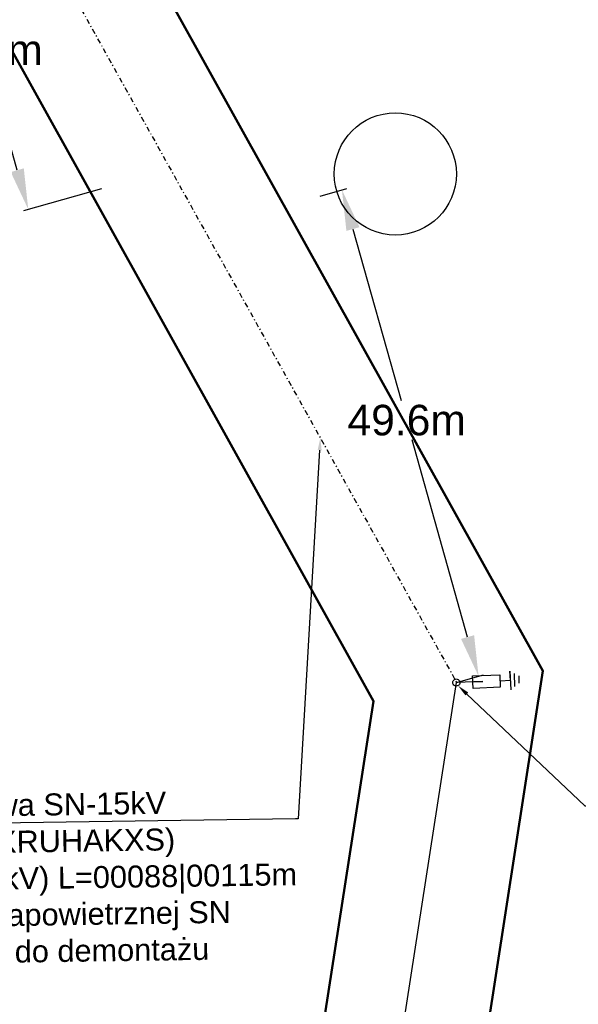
# Model space of a CAD drawing. Header units: millimetres. Extents: x 6504137 to 6515825, y 5737606 to 5784558.
# Tile 49 of 115: x 6511880 to 6511935, y 5757825 to 5757922. Entities that reach past the tile are written whole.
import ezdxf
from ezdxf import colors
from ezdxf.entities.mleader import LeaderData, LeaderLine
from ezdxf.math import Vec2, Vec3

# ---------------------------------------------------------------- set-up
doc = ezdxf.new("R2010")
doc.units = ezdxf.units.MM
doc.linetypes.add('KRESKAKROPKA', pattern=[1, 0.5, -0.25, 0, -0.25])
for name, color, linetype in [('#Nr Działek', 6, 'Continuous'), ('- kolizja linia SN', 1, 'Continuous'), ('_Kąt załomu', 7, 'Continuous'), ('_Opisy', 7, 'Continuous')]:
    doc.layers.add(name, color=color, linetype=linetype)
doc.layers.add('-Linia kablowa SN', color=1, linetype='KRESKAKROPKA', lineweight=30)
doc.layers.add('_Zakres mapy projektowej', color=4, linetype='Continuous', lineweight=50)
doc.layers.add('-wymiary', color=7, linetype='Continuous', lineweight=35, true_color=0x000000)
doc.layers.add('istn. linia nap.', color=7, linetype='Continuous', lineweight=0, true_color=0x000000)
doc.styles.add('GEO-INFO', font='arial.ttf')
doc.styles.get("Standard").update_dxf_attribs({"font": 'ARIALN.TTF'})
doc.dimstyles.new('Kat załomu', dxfattribs={"dimtxt": 2.2, "dimasz": 5, "dimexe": 0.18, "dimexo": 0.0625, "dimtad": 0, "dimtih": 1, "dimtoh": 1, "dimdec": 4, "dimzin": 0, "dimdsep": 46, "dimtxsty": 'Standard', "dimcen": 0.9, "dimse1": 1, "dimse2": 1, "dimadec": 0, "dimazin": 0, "dimtfac": 1, "dimtdec": 4, "dimtofl": 0, "dimtmove": 0, "dimatfit": 3, "dimfxl": 1, "dimtolj": 1, "dimtzin": 0, "dimarcsym": 0})
doc.dimstyles.new('McRobic', dxfattribs={"dimtxt": 3, "dimasz": 4, "dimexe": 0.5, "dimexo": 0.04, "dimgap": 0.4, "dimtad": 0, "dimtih": 1, "dimtoh": 1, "dimdec": 1, "dimrnd": 0.01, "dimzin": 0, "dimdsep": 46, "dimtxsty": 'Standard', "dimcen": 0.09, "dimadec": 0, "dimazin": 0, "dimtfac": 1, "dimtdec": 1, "dimtofl": 0, "dimtmove": 0, "dimatfit": 3, "dimfxl": 1, "dimtolj": 1, "dimtzin": 0, "dimlwd": 25, "dimlwe": 25, "dimarcsym": 0})

# ---------------------------------------------------------------- blocks, each defined once
blk = doc.blocks.new('*D39')
at = {"layer": '_Kąt załomu', "color": 0, "lineweight": -2, "transparency": 16777216}
for start, end in [(327.3791, 68.7131), (208.99689, 310.32765)]:
    blk.add_arc((6513068.902, 5758234.535), 21.616, start, end, dxfattribs=at)
at = {"layer": '_Kąt załomu', "color": 0, "transparency": 16777216}
for points in [[(6513076.539, 5758253.87), (6513076.96, 5758255.483), (6513071.912, 5758255.941)], [(6513049.225, 5758223.739), (6513050.766, 5758224.373), (6513048.094, 5758228.68)]]:
    blk.add_solid(points, dxfattribs=at)
at = {"layer": 'Defpoints', "color": 0, "transparency": 16777216}
for p in [(6513238.178, 5759438.352), (6513068.902, 5758234.535), (6513071.839, 5758213.119), (6510843.987, 5757608.544)]:
    blk.add_point(p, dxfattribs=at)
at = {"layer": '_Kąt załomu', "color": 0, "transparency": 16777216, "insert": (6513085.18, 5758220.312), "char_height": 2.2, "attachment_point": 5, "rotation": 229}
blk.add_mtext('\\A1;246°', dxfattribs=at)
blk = doc.blocks.new('*D40')
at = {"layer": '_Kąt załomu', "color": 0, "lineweight": -2, "transparency": 16777216}
for start, end in [(315.03477, 4.86539), (251.71524, 301.5499)]:
    blk.add_arc((6510843.987, 5757608.544), 26.446, start, end, dxfattribs=at)
at = {"layer": '_Kąt załomu', "color": 0, "transparency": 16777216}
for points in [[(6510869.518, 5757610.638), (6510871.158, 5757610.936), (6510869.445, 5757615.707)], [(6510835.355, 5757582.67), (6510836.025, 5757584.196), (6510831.112, 5757585.444)]]:
    blk.add_solid(points, dxfattribs=at)
at = {"layer": 'Defpoints', "color": 0, "transparency": 16777216}
for p in [(6513068.902, 5758234.535), (6510843.987, 5757608.544), (6510851.195, 5757583.099), (6510579.264, 5757133.586)]:
    blk.add_point(p, dxfattribs=at)
at = {"layer": '_Kąt załomu', "color": 0, "transparency": 16777216, "insert": (6510860.374, 5757587.787), "char_height": 2.2, "attachment_point": 5, "rotation": 218}
blk.add_mtext('\\A1;135°', dxfattribs=at)
blk = doc.blocks.new('*D193')
at = {"layer": '-wymiary', "color": 0, "linetype": 'Continuous', "lineweight": 25, "transparency": 16777216}
for p, q in [((6511909.647, 5757904.501), (6511912.284, 5757905.243)), ((6511923.081, 5757856.718), (6511925.718, 5757857.46))]:
    blk.add_line(p, q, dxfattribs=at)
at = {"layer": '-wymiary', "color": 0, "lineweight": 25, "transparency": 16777216}
for p, q in [((6511912.885, 5757901.257), (6511917.624, 5757884.401)), ((6511924.154, 5757861.175), (6511918.71, 5757880.538))]:
    blk.add_line(p, q, dxfattribs=at)
at = {"layer": '-wymiary', "color": 0, "transparency": 16777216}
for points in [[(6511913.527, 5757901.437), (6511912.243, 5757901.076), (6511911.803, 5757905.107)], [(6511923.512, 5757860.995), (6511924.796, 5757861.356), (6511925.237, 5757857.324)]]:
    blk.add_solid(points, dxfattribs=at)
at = {"layer": 'Defpoints', "color": 0, "transparency": 16777216}
for p in [(6511911.803, 5757905.107), (6511909.609, 5757904.491), (6511923.043, 5757856.708)]:
    blk.add_point(p, dxfattribs=at)
at = {"layer": '-wymiary', "color": 0, "transparency": 16777216, "insert": (6511918.167, 5757882.47), "char_height": 3, "attachment_point": 5, "rotation": 0.02135, "style": 'GEO-INFO'}
blk.add_mtext('\\A1;49.6m', dxfattribs=at)
blk = doc.blocks.new('*D194')
at = {"layer": '-wymiary', "color": 0, "linetype": 'Continuous', "lineweight": 25, "transparency": 16777216}
for p, q in [((6511880.339, 5757933.054), (6511872.656, 5757930.893)), ((6511888.168, 5757905.21), (6511880.485, 5757903.05))]:
    blk.add_line(p, q, dxfattribs=at)
at = {"layer": '-wymiary', "color": 0, "lineweight": 25, "transparency": 16777216}
for p, q in [((6511874.22, 5757927.178), (6511876.024, 5757920.764)), ((6511879.884, 5757907.036), (6511877.11, 5757916.901))]:
    blk.add_line(p, q, dxfattribs=at)
at = {"layer": '-wymiary', "color": 0, "transparency": 16777216}
for points in [[(6511874.862, 5757927.358), (6511873.578, 5757926.997), (6511873.137, 5757931.028)], [(6511879.242, 5757906.855), (6511880.526, 5757907.216), (6511880.967, 5757903.185)]]:
    blk.add_solid(points, dxfattribs=at)
at = {"layer": 'Defpoints', "color": 0, "transparency": 16777216}
for p in [(6511880.378, 5757933.064), (6511873.137, 5757931.028), (6511888.207, 5757905.221)]:
    blk.add_point(p, dxfattribs=at)
at = {"layer": '-wymiary', "color": 0, "transparency": 16777216, "insert": (6511876.567, 5757918.833), "char_height": 3, "attachment_point": 5, "rotation": 0.02135, "style": 'GEO-INFO'}
blk.add_mtext('\\A1;28.9m', dxfattribs=at)
blk = doc.blocks.new('OKRAG_PELNY')
at = {"color": 0}
blk.add_lwpolyline([(0.5, 0), (0.482963, -0.12941), (0.433013, -0.25), (0.353553, -0.353553), (0.25, -0.433013), (0.12941, -0.482963), (0, -0.5), (-0.12941, -0.482963), (-0.25, -0.433013), (-0.353553, -0.353553), (-0.433013, -0.25), (-0.482963, -0.12941), (-0.5, 0), (-0.482963, 0.12941), (-0.433013, 0.25), (-0.353553, 0.353553), (-0.25, 0.433013), (-0.12941, 0.482963), (0, 0.5), (0.12941, 0.482963), (0.25, 0.433013), (0.353553, 0.353553), (0.433013, 0.25), (0.482963, 0.12941)], close=True, dxfattribs=at)

msp = doc.modelspace()

# ---------------------------------------------------------------- linework, layer by layer
at = {"layer": '#Nr Działek'}
msp.add_circle((6511917.05, 5757906.67), 6, dxfattribs=at)
at = {"layer": '- kolizja linia SN', "linetype": 'ByBlock'}
msp.add_lwpolyline([(6511924.65243, 5757857.36986), (6511927.32038, 5757857.47934), (6511927.3711, 5757856.24325), (6511924.70315, 5757856.13378)], close=True, dxfattribs=at)
for points in [[(6511927.34461, 5757856.88872), (6511928.36016, 5757856.93039), (6511928.32374, 5757857.81781), (6511928.39823, 5757856.00262)], [(6511928.81526, 5757856.3187), (6511928.81526, 5757856.3187), (6511928.76255, 5757857.60321)], [(6511929.1789, 5757857.37198), (6511929.1789, 5757857.37198), (6511929.20849, 5757856.65085)], [(6511924.67667, 5757856.77924), (6511925.65416, 5757856.81935), (6511923.04267, 5757856.70762)]]:
    msp.add_lwpolyline(points, dxfattribs=at)
at = {"layer": '-Linia kablowa SN', "elevation": 100}
msp.add_lwpolyline([(6511880.2831, 5757933.40063), (6511923.08118, 5757856.71844), (6511923.08118, 5757856.71844), (6511923.08118, 5757856.71844), (6511923.08118, 5757856.71844), (6511923.08118, 5757856.71844), (6511923.08118, 5757856.71844), (6511923.08118, 5757856.71844), (6511923.08118, 5757856.71844), (6511923.08118, 5757856.71844), (6511923.08118, 5757856.71844), (6511923.08118, 5757856.71844), (6511923.08118, 5757856.71844), (6511923.08118, 5757856.71844), (6511923.08118, 5757856.71844), (6511923.08118, 5757856.71844), (6511923.08118, 5757856.71844), (6511923.08118, 5757856.71844), (6511923.08118, 5757856.71844), (6511923.08118, 5757856.71844), (6511923.08118, 5757856.71844), (6511923.08118, 5757856.71844), (6511923.08118, 5757856.71844), (6511923.08118, 5757856.71844), (6511923.08118, 5757856.71844), (6511923.08118, 5757856.71844), (6511923.08118, 5757856.71844), (6511923.08118, 5757856.71844), (6511923.08118, 5757856.71844), (6511923.08118, 5757856.71844), (6511923.08118, 5757856.71844), (6511923.08118, 5757856.71844), (6511923.08118, 5757856.71844), (6511923.08118, 5757856.71844), (6511923.08118, 5757856.71844), (6511923.08118, 5757856.71844), (6511923.08118, 5757856.71844), (6511923.08118, 5757856.71844), (6511923.08118, 5757856.71844), (6511923.08118, 5757856.71844), (6511923.08118, 5757856.71844), (6511923.08118, 5757856.71844), (6511923.08118, 5757856.71844), (6511923.08118, 5757856.71844), (6511923.08118, 5757856.71844), (6511923.08118, 5757856.71844), (6511923.08118, 5757856.71844), (6511923.08118, 5757856.71844), (6511923.08118, 5757856.71844), (6511923.08118, 5757856.71844), (6511923.08118, 5757856.71844), (6511923.08118, 5757856.71844), (6511923.08118, 5757856.71844), (6511923.08118, 5757856.71844), (6511923.08118, 5757856.71844), (6511923.08118, 5757856.71844), (6511923.08118, 5757856.71844), (6511923.08118, 5757856.71844), (6511923.08118, 5757856.71844), (6511923.08118, 5757856.71844), (6511923.08118, 5757856.71844), (6511923.08118, 5757856.71844), (6511923.08118, 5757856.71844), (6511923.08118, 5757856.71844), (6511923.08118, 5757856.71844), (6511923.08118, 5757856.71844), (6511923.08118, 5757856.71844), (6511923.08118, 5757856.71844), (6511923.08118, 5757856.71844), (6511923.08118, 5757856.71844), (6511923.08118, 5757856.71844), (6511923.08118, 5757856.71844), (6511923.08118, 5757856.71844), (6511923.08118, 5757856.71844), (6511923.08118, 5757856.71844), (6511923.08118, 5757856.71844), (6511923.08118, 5757856.71844), (6511923.08118, 5757856.71844), (6511923.08118, 5757856.71844), (6511923.08118, 5757856.71844), (6511923.08118, 5757856.71844), (6511923.08118, 5757856.71844), (6511923.08118, 5757856.71844), (6511923.08118, 5757856.71844), (6511923.08118, 5757856.71844), (6511923.08118, 5757856.71844), (6511923.08118, 5757856.71844), (6511923.08118, 5757856.71844), (6511923.08118, 5757856.71844), (6511923.08118, 5757856.71844), (6511923.08118, 5757856.71844), (6511923.08118, 5757856.71844), (6511923.08118, 5757856.71844), (6511923.08118, 5757856.71844), (6511923.08118, 5757856.71844), (6511923.08118, 5757856.71844), (6511923.08118, 5757856.71844), (6511923.08118, 5757856.71844), (6511923.08118, 5757856.71844), (6511923.08118, 5757856.71844), (6511923.08118, 5757856.71844), (6511923.08118, 5757856.71844), (6511923.08118, 5757856.71844), (6511923.08118, 5757856.71844), (6511923.08118, 5757856.71844), (6511923.08118, 5757856.71844), (6511923.08118, 5757856.71844), (6511923.08118, 5757856.71844), (6511923.08118, 5757856.71844), (6511923.08118, 5757856.71844), (6511923.08118, 5757856.71844), (6511923.08118, 5757856.71844), (6511923.08118, 5757856.71844), (6511923.08118, 5757856.71844), (6511923.08118, 5757856.71844), (6511923.08118, 5757856.71844), (6511923.08118, 5757856.71844), (6511923.08118, 5757856.71844), (6511923.08118, 5757856.71844), (6511923.08118, 5757856.71844), (6511923.08118, 5757856.71844), (6511923.08118, 5757856.71844), (6511923.08118, 5757856.71844), (6511923.08118, 5757856.71844), (6511923.08118, 5757856.71844), (6511923.08118, 5757856.71844), (6511923.08118, 5757856.71844), (6511923.08118, 5757856.71844), (6511923.08118, 5757856.71844), (6511923.08118, 5757856.71844), (6511923.08118, 5757856.71844), (6511923.08118, 5757856.71844), (6511923.08118, 5757856.71844), (6511923.08118, 5757856.71844), (6511923.08118, 5757856.71844), (6511923.08118, 5757856.71844), (6511923.08118, 5757856.71844), (6511923.08118, 5757856.71844), (6511923.08118, 5757856.71844), (6511923.08118, 5757856.71844), (6511923.08118, 5757856.71844), (6511923.08118, 5757856.71844), (6511923.08118, 5757856.71844), (6511923.08118, 5757856.71844), (6511923.08118, 5757856.71844), (6511923.08118, 5757856.71844), (6511923.08118, 5757856.71844), (6511923.08118, 5757856.71844), (6511923.08118, 5757856.71844), (6511923.08118, 5757856.71844), (6511923.08118, 5757856.71844), (6511923.08118, 5757856.71844), (6511923.08118, 5757856.71844), (6511923.08118, 5757856.71844), (6511923.08118, 5757856.71844), (6511923.08118, 5757856.71844), (6511923.08118, 5757856.71844), (6511923.08118, 5757856.71844), (6511923.08118, 5757856.71844), (6511923.08118, 5757856.71844), (6511923.08118, 5757856.71844), (6511923.08118, 5757856.71844), (6511923.08118, 5757856.71844), (6511923.08118, 5757856.71844), (6511923.08118, 5757856.71844), (6511923.08118, 5757856.71844), (6511923.08118, 5757856.71844), (6511923.08118, 5757856.71844), (6511923.08118, 5757856.71844), (6511923.08118, 5757856.71844), (6511923.08118, 5757856.71844), (6511923.08118, 5757856.71844), (6511923.08118, 5757856.71844), (6511923.08118, 5757856.71844), (6511923.08118, 5757856.71844), (6511923.08118, 5757856.71844), (6511923.08118, 5757856.71844), (6511923.08118, 5757856.71844), (6511923.08118, 5757856.71844), (6511923.08118, 5757856.71844), (6511923.08118, 5757856.71844), (6511923.08118, 5757856.71844), (6511923.08118, 5757856.71844), (6511923.08118, 5757856.71844), (6511923.08118, 5757856.71844), (6511923.08118, 5757856.71844), (6511923.08118, 5757856.71844), (6511923.08118, 5757856.71844), (6511923.08118, 5757856.71844), (6511923.08118, 5757856.71844), (6511923.08118, 5757856.71844), (6511923.08118, 5757856.71844), (6511923.08118, 5757856.71844), (6511923.08118, 5757856.71844), (6511923.08118, 5757856.71844), (6511923.08118, 5757856.71844), (6511923.08118, 5757856.71844), (6511923.08118, 5757856.71844), (6511923.08118, 5757856.71844), (6511923.08118, 5757856.71844), (6511923.08118, 5757856.71844), (6511923.08118, 5757856.71844), (6511923.08118, 5757856.71844), (6511923.08118, 5757856.71844), (6511923.08118, 5757856.71844), (6511923.08118, 5757856.71844), (6511923.08118, 5757856.71844), (6511923.08118, 5757856.71844), (6511923.08118, 5757856.71844), (6511923.08118, 5757856.71844), (6511923.08118, 5757856.71844), (6511923.08118, 5757856.71844), (6511923.08118, 5757856.71844), (6511923.08118, 5757856.71844), (6511923.08118, 5757856.71844), (6511923.08118, 5757856.71844), (6511923.08118, 5757856.71844), (6511923.08118, 5757856.71844), (6511923.08118, 5757856.71844), (6511923.08118, 5757856.71844), (6511923.08118, 5757856.71844), (6511923.08118, 5757856.71844), (6511923.08118, 5757856.71844), (6511923.08118, 5757856.71844), (6511923.08118, 5757856.71844), (6511923.08118, 5757856.71844), (6511923.08118, 5757856.71844), (6511923.08118, 5757856.71844), (6511923.08118, 5757856.71844), (6511923.08118, 5757856.71844), (6511923.08118, 5757856.71844), (6511923.08118, 5757856.71844), (6511923.08118, 5757856.71844), (6511923.08118, 5757856.71844), (6511923.08118, 5757856.71844), (6511923.08118, 5757856.71844), (6511923.08118, 5757856.71844), (6511923.08118, 5757856.71844), (6511923.08118, 5757856.71844), (6511923.08118, 5757856.71844), (6511923.08118, 5757856.71844), (6511923.08118, 5757856.71844), (6511923.08118, 5757856.71844), (6511923.08118, 5757856.71844), (6511923.08118, 5757856.71844), (6511923.08118, 5757856.71844), (6511923.08118, 5757856.71844), (6511923.08118, 5757856.71844), (6511923.08118, 5757856.71844), (6511923.08118, 5757856.71844), (6511923.08118, 5757856.71844), (6511923.08118, 5757856.71844), (6511923.08118, 5757856.71844), (6511923.08118, 5757856.71844), (6511923.08118, 5757856.71844), (6511923.08118, 5757856.71844), (6511923.08118, 5757856.71844), (6511923.08118, 5757856.71844), (6511923.08118, 5757856.71844), (6511923.08118, 5757856.71844), (6511923.08118, 5757856.71844), (6511923.08118, 5757856.71844), (6511923.08118, 5757856.71844), (6511923.08118, 5757856.71844), (6511923.08118, 5757856.71844), (6511923.08118, 5757856.71844), (6511923.08118, 5757856.71844), (6511923.08118, 5757856.71844), (6511923.08118, 5757856.71844), (6511923.08118, 5757856.71844), (6511923.08118, 5757856.71844), (6511923.08118, 5757856.71844), (6511923.08118, 5757856.71844), (6511923.08118, 5757856.71844), (6511923.08118, 5757856.71844), (6511923.08118, 5757856.71844), (6511923.08118, 5757856.71844), (6511923.08118, 5757856.71844), (6511923.08118, 5757856.71844), (6511923.08118, 5757856.71844), (6511923.08118, 5757856.71844), (6511923.08118, 5757856.71844), (6511923.08118, 5757856.71844), (6511923.08118, 5757856.71844), (6511923.08118, 5757856.71844), (6511923.08118, 5757856.71844), (6511923.08118, 5757856.71844), (6511923.08118, 5757856.71844), (6511923.08118, 5757856.71844), (6511923.08118, 5757856.71844), (6511923.08118, 5757856.71844), (6511923.08118, 5757856.71844), (6511923.08118, 5757856.71844), (6511923.08118, 5757856.71844), (6511923.08118, 5757856.71844), (6511923.08118, 5757856.71844), (6511923.08118, 5757856.71844), (6511923.08118, 5757856.71844)], dxfattribs=at)
at = {"layer": '_Zakres mapy projektowej'}
msp.add_lwpolyline([(6511818.10765, 5757979.58458), (6511873.78605, 5757928.78136), (6511914.9118, 5757854.86643), (6511900.92157, 5757764.65517), (6511916.1289, 5757757.89653), (6511931.56486, 5757857.84418), (6511886.49856, 5757938.84141), (6511828.89207, 5757991.40389)], close=True, dxfattribs=at)
at = {"layer": 'istn. linia nap.', "color": 18, "linetype": 'Continuous', "lineweight": 30, "true_color": 0x000000}
msp.add_line((6511923.04267, 5757856.70762), (6511903.6855, 5757731.87975), dxfattribs=at)

# ---------------------------------------------------------------- block references
at = {"layer": '-Linia kablowa SN', "color": 1, "lineweight": 18, "xscale": 0.7000000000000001, "yscale": 0.7000000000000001, "rotation": 269.6972132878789}
msp.add_blockref('OKRAG_PELNY', (6511923.04267, 5757856.70762), dxfattribs=at)

# ---------------------------------------------------------------- dimensions: what is measured, and where the dimension line sits
at = {"layer": '-wymiary', "color": 7, "linetype": 'Continuous'}
for base, p1, p2, angle, picture, middle in [((6511873.13733, 5757931.02849), (6511888.207, 5757905.2212), (6511880.37764, 5757933.06442), 105.7056741, '*D194', (6511876.56675, 5757918.83259)), ((6511911.80263, 5757905.10747), (6511923.04267, 5757856.70762), (6511909.60866, 5757904.49064), 105.7031196, '*D193', (6511918.16708, 5757882.46993))]:
    dim = msp.add_linear_dim(base=base, p1=p1, p2=p2, angle=angle, dimstyle='McRobic', override={"dimpost": 'm', "dimtxsty": 'GEO-INFO'}, dxfattribs=at)
    dim.commit()
    dim.dimension.update_dxf_attribs({"geometry": picture, "text_midpoint": middle, "dimtype": 161, "text_rotation": 210})
at = {"layer": '_Kąt załomu'}
for base, center, p1, p2, picture, middle, turn in [((6513071.83868, 5758213.11917), (6513068.902, 5758234.535), (6513238.178, 5759438.352), (6510843.987, 5757608.54399), '*D39', (6513085.18004, 5758220.31223), 229), ((6510851.19469, 5757583.09922), (6510843.98701, 5757608.544), (6513068.902, 5758234.535), (6510579.264, 5757133.586), '*D40', (6510860.37414, 5757587.78709), 218)]:
    dim = msp.add_angular_dim_3p(base=base, center=center, p1=p1, p2=p2, dimstyle='Kat załomu', dxfattribs=at)
    dim.commit()
    dim.dimension.update_dxf_attribs({"geometry": picture, "text_midpoint": middle, "text_rotation": turn})

# ---------------------------------------------------------------- leaders
at = {"layer": '_Opisy', "linetype": 'Continuous'}
ml = msp.add_multileader_mtext('Standard', dxfattribs=at)
ml.set_content('{\\fArial|b0|i0|c238|p34;7      \\P\\C256;istn. ON-12/ZN\\C0;   \\P\\C256;przebudowa na Kgo 13,5/}xx\\Pz rozłącznikiem SN-15kV', color=256)
ml.set_leader_properties()
ml.build(insert=Vec2(0, 0))
ml.multileader.update_dxf_attribs({"text_left_attachment_type": 6, "text_right_attachment_type": 6, "dogleg_length": 0.36, "arrow_head_size": 1.2, "scale": 0.8})
ctx = ml.context
ctx.base_point, ctx.scale, ctx.char_height, ctx.arrow_head_size, ctx.landing_gap_size, ctx.plane_origin, ctx.plane_x_axis, ctx.plane_y_axis = Vec3(6511889.23192, 5757940.78902), 0.8, 2.16, 1.2, 0.072, Vec3(6511783.75911, 5758068.94714), Vec3(0.99989223, 0.01468122), Vec3(-0.01468122, 0.99989223)
ctx.left_attachment, ctx.right_attachment = 6, 6
notes = []
notes.append((ctx, [(0, (1, 1, 0), (6511888.94395, 5757940.78479), (0.99989223, 0.01468122), 0.288, [(0, [(6511880.4597, 5757933.70281)], 0, [])])]))
ctx.mtext.insert, ctx.mtext.text_direction, ctx.mtext.rotation, ctx.mtext.flow_direction = Vec3(6511889.26301, 5757943.57597), Vec3(0.99989223, 0.01468122), 0.01468174, 5
ml = msp.add_multileader_mtext('Standard', dxfattribs=at)
ml.set_content('\\pxqc;{\\fArial|b0|i0|c238|p34;proj. linia kablowa SN-15kV \\PNA2XS(FL)2Y (XRUHAKXS)\\P\\C256;3x (1x240RM C/25 12/20kV) L=00088|00115m\\Pw miejsce istn. linii napowietrznej SN\\Ptypu AFL-6 35mm² do demontażu}', color=256)
ml.set_leader_properties()
ml.build(insert=Vec2(0, 0))
ml.multileader.update_dxf_attribs({"text_left_attachment_type": 6, "text_right_attachment_type": 6, "dogleg_length": 0.36, "arrow_head_size": 1.2, "scale": 0.8})
ctx = ml.context
ctx.base_point, ctx.scale, ctx.char_height, ctx.arrow_head_size, ctx.landing_gap_size, ctx.plane_origin, ctx.plane_x_axis, ctx.plane_y_axis = Vec3(6511844.97748, 5757842.41729, 10.3), 0.8, 2.16, 1.2, 0.072, Vec3(6511857.30921, 5757949.67041, 10.3), Vec3(0.99989223, 0.01468122), Vec3(-0.01468122, 0.99989223)
ctx.left_attachment, ctx.right_attachment, ctx.text_align_type = 6, 6, 2
notes.append((ctx, [(1, (1, 1, 0), (6511907.51232, 5757843.33548, 10.3), (-0.99989223, -0.01468122), 0.288, [(1, [(6511909.67963, 5757880.73028, 10.3)], 0, [])])]))
ctx.mtext.insert, ctx.mtext.text_direction, ctx.mtext.rotation, ctx.mtext.alignment, ctx.mtext.flow_direction = Vec3(6511876.05934, 5757845.70584, 10.3), Vec3(0.99989223, 0.01468122), 0.01468174, 2, 5
ml = msp.add_multileader_mtext('Standard', dxfattribs=at)
ml.set_content('{\\fArial|b0|i0|c238|p34;6      \\P\\C256;istn. N-12 drewniany\\Pprzebudowa na Kgo 13,5/}xx\\Pz rozłącznikiem SN-15kV', color=256)
ml.set_leader_properties()
ml.build(insert=Vec2(0, 0))
ml.multileader.update_dxf_attribs({"text_left_attachment_type": 6, "text_right_attachment_type": 6, "dogleg_length": 0.36, "arrow_head_size": 1.2, "scale": 0.8})
ctx = ml.context
ctx.base_point, ctx.scale, ctx.char_height, ctx.arrow_head_size, ctx.landing_gap_size, ctx.plane_origin, ctx.plane_x_axis, ctx.plane_y_axis = Vec3(6511935.96113, 5757844.60926), 0.8, 2.16, 1.2, 0.072, Vec3(6511835.014, 5757967.39673), Vec3(0.99989223, 0.01468122), Vec3(-0.01468122, 0.99989223)
ctx.left_attachment, ctx.right_attachment = 6, 6
notes.append((ctx, [(0, (1, 1, 0), (6511935.67317, 5757844.60503), (0.99989223, 0.01468122), 0.288, [(0, [(6511923.21607, 5757856.40359)], 0, [])])]))
ctx.mtext.insert, ctx.mtext.text_direction, ctx.mtext.rotation, ctx.mtext.flow_direction = Vec3(6511935.99209, 5757847.40505), Vec3(0.99989223, 0.01468122), 0.01468174, 5
for ctx, leaders in notes:
    for number, flags, end, landing, length, lines in leaders:
        leader = LeaderData()
        leader.index, (leader.has_last_leader_line, leader.has_dogleg_vector, leader.attachment_direction) = number, flags
        leader.last_leader_point, leader.dogleg_vector, leader.dogleg_length = Vec3(end), Vec3(landing), length
        for number, points, colour, breaks in lines:
            line = LeaderLine()
            line.index, line.vertices, line.color, line.breaks = number, Vec3.list(points), colors.encode_raw_color(colour), breaks
            leader.lines.append(line)
        ctx.leaders.append(leader)

doc.saveas('drawing.dxf')
